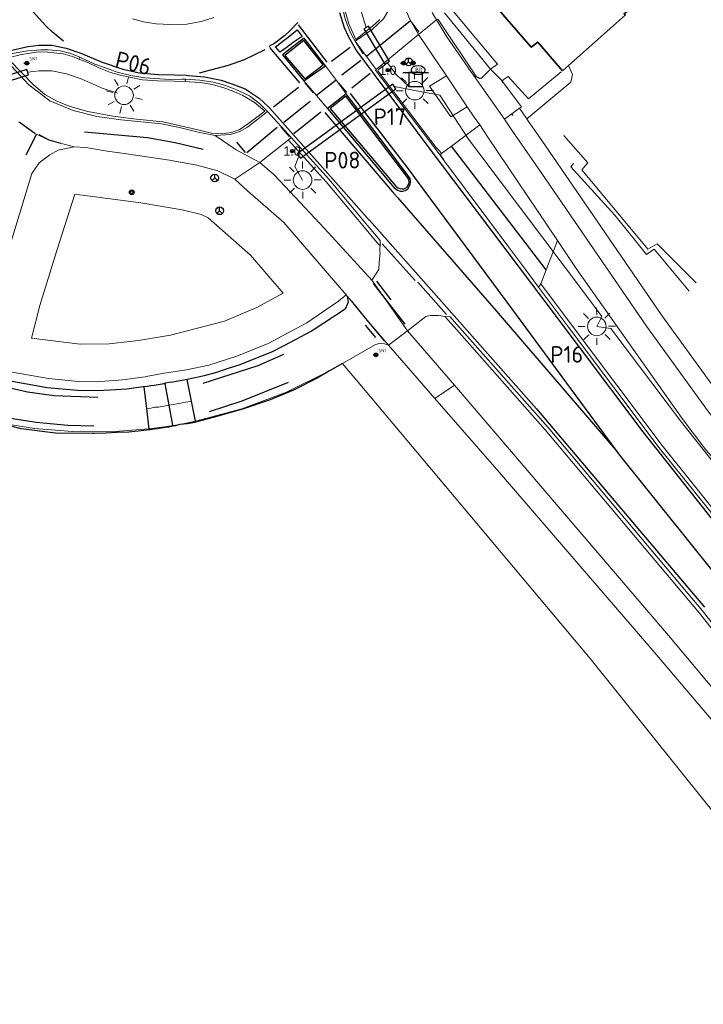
# Model space of a CAD drawing. Header units: metres. Extents: x 169249 to 194689, y 406250 to 412203.
# Tile 209 of 256: x 183486 to 183560, y 409445 to 409551. Entities that reach past the tile are written whole.
import ezdxf
from ezdxf.enums import TextEntityAlignment as Align
from ezdxf.lldxf.tags import DXFTag

# ---------------------------------------------------------------- set-up
doc = ezdxf.new("R2010")
doc.units = ezdxf.units.M
doc.layers.get('0').update_dxf_attribs({"linetype": 'CONTINUOUS'})
for name, color, linetype, lineweight in [('B-BH-KL-ET_LS_OV-G', 190, 'KL-LS-OV-N', 18), ('B-BH-KL-ET_LS_OV_LICHTMAST-S', 190, 'CONTINUOUS', 25), ('B-BH-KL-OV_MANTELBUIS-S', 7, 'CONTINUOUS', 25), ('BGT_NLCS_N264$0$B-WE-GW-TALUD_KRUIN-G', 252, 'CONTINUOUS', 18), ('BGT_NLCS_N264$0$B-WE-IE-TERREINAFSCHEIDING_KUNSTMATIG_MUUR-G', 252, 'BGT_NLCS_N264$0$IE-TERREINAFSCHEIDING-KUNSTMATIG-DICHT', 18), ('BGT_NLCS_N264$0$B-WE-OG-BREUKLIJN-G', 252, 'CONTINUOUS', 18), ('BGT_NLCS_N264$0$B-WE-OG-TOPOGRAFIE_BEBOUWING-G', 252, 'CONTINUOUS', 35), ('BGT_NLCS_N264$0$B-WE-OG-TOPOGRAFIE_TERREIN_ONBEGROEID-GV', 252, 'CONTINUOUS', 18), ('BGT_NLCS_N264$0$B-WE-OG-TOPOGRAFIE_WEG_BERM-GV', 252, 'CONTINUOUS', 18), ('BGT_NLCS_N264$0$B-WE-OG-TOPOGRAFIE_WEG_RIJWEG-GV', 252, 'CONTINUOUS', 18), ('BGT_NLCS_N264$0$B-WE-OG-TOPOGRAFIE_WEG_RIJWIELPAD-GV', 252, 'CONTINUOUS', 18), ('BGT_NLCS_N264$0$B-WE-OG-TOPOGRAFIE_WEG_VERHARD-G', 252, 'CONTINUOUS', 18), ('BGT_NLCS_N264$0$B-WE-VW-BEWEGWIJZERING_DRAAGCONSTRUCTIE-S', 252, 'CONTINUOUS', 25), ('BGT_NLCS_N264$0$B-WE-VW-VERKEERSTEKEN_BORD-S', 252, 'CONTINUOUS', 25), ('X-XX-AL-REFERENTIE-G', 7, 'CONTINUOUS', 18)]:
    doc.layers.add(name, color=color, linetype=linetype, lineweight=lineweight)
for name, color, linetype in [('BGT_NLCS_N264$0$B-WE-IE-MEUBILAIR_WEGMEUBILAIR-S', 252, 'CONTINUOUS'), ('BGT_NLCS_N264$0$B-WE-KL-WATER_BRANDLEIDING_PUT-S', 252, 'CONTINUOUS'), ('BGT_NLCS_N264$0$B-WE-OG-TOPOGRAFIE_WEG_INRIT-GV', 252, 'CONTINUOUS'), ('BGT_NLCS_N264$0$B-WE-OG-TOPOGRAFIE_WEG_RIJWEG-G', 252, 'CONTINUOUS'), ('BGT_NLCS_N264$0$B-WE-OG-TOPOGRAFIE_WEG_VERKEERSEILAND-GV', 252, 'CONTINUOUS'), ('BGT_NLCS_N264$0$B-WE-VW-MARKERING-G', 252, 'CONTINUOUS'), ('BGT_NLCS_N264$0$B-WE-VW-VERKEERSTEKEN_DRAAGCONSTRUCTIE-S', 252, 'CONTINUOUS'), ('BGT_NLCS_N264$0$Label_Puntobject', 252, 'CONTINUOUS')]:
    doc.layers.add(name, color=color, linetype=linetype)
doc.styles.add('BGT_NLCS_N264$0$NLCS-ISO', font='NLCS-ISO.ttf')
doc.styles.add('BGT_NLCS_N264$0$STANDARD', font='txt')
doc.styles.add('NLCS-ISO-ANNOTATIEF-T18', font='NLCS-ISO.ttf', dxfattribs={"height": 1.8})
doc.linetypes.add('BGT_NLCS_N264$0$IE-TERREINAFSCHEIDING-KUNSTMATIG-DICHT', pattern='A,8,-1,[82,NLCS.SHX,S=0.75,R=90,X=0,Y=0],-1', length=10)
tags = doc.linetypes.add('KL-LS-OV-N', pattern='A,4,-1,[103,NLCS.SHX,S=0.75,R=0,X=0,Y=0],-1,4,-1.5,["0V",Standard,S=1,R=0,X=0,Y=-0.5],-3', length=14.5).pattern_tags.tags
tags[18] = DXFTag(74, 10)

# ---------------------------------------------------------------- blocks, each defined once
blk = doc.blocks.new('BGT_NLCS_N264$0$SIE-WEG_AFVALBAK_TYPE_01')
for radius in [0.25, 0.156]:
    blk.add_circle((0, 0), radius)
blk = doc.blocks.new('BGT_NLCS_N264$0$SIE-WEG_WEGWIJZER-SO')
for q in [(-0.29, -0.29), (0, 0.41), (0.29, -0.29)]:
    blk.add_line((0, 0), q)
blk.add_circle((0, 0), 0.413)
blk = doc.blocks.new('BGT_NLCS_N264$0$SVW-VERKEERSTEKEN_BORD_ANWB-SO')
blk.add_line((-1.375, 0), (1.375, 0))
at = {"flags": 128}
blk.add_lwpolyline([(-0.75, 0), (-0.75, -1.5), (0.75, -1.5), (0.75, 0)], close=True, dxfattribs=at)
blk = doc.blocks.new('BGT_NLCS_N264$0$SIE-WEG_STRAATNAAMBORD_PAAL-SO')
blk.add_line((-0.3, 0), (0.3, 0))
for radius in [0.2, 0.0745]:
    blk.add_circle((0, 0), radius)
at = {"style": 'BGT_NLCS_N264$0$NLCS-ISO'}
blk.add_attdef('STRAATNAAMBORD', (0.28, 0.29), '', height=0.35, dxfattribs=at)
blk = doc.blocks.new('BGT_NLCS_N264$0$SIE-WEG_STRAATPOT_BRANDKRAAN-SO')
blk.add_ellipse((0, 0), major_axis=(-0.729, 0), ratio=0.685994)
at = {"style": 'BGT_NLCS_N264$0$NLCS-ISO'}
blk.add_text('BR', height=0.4, dxfattribs=at).set_placement((-0.3, -0.15))
blk = doc.blocks.new('BGT_NLCS_N264$0$SIE-WEG_PAAL_ALGEMEEN_TYPE_02-SO')
at = {"ltscale": 0.5}
h = blk.add_hatch(color=256, dxfattribs=at)
h.paths.add_polyline_path([(0, 0), (0.1875, 0, 0.41421356), (0, 0.1875)])
h.paths.add_polyline_path([(0, -0.1875), (0, 0), (-0.1875, 0, 0.41421356)])
for p, q in [((-0.1875, 0), (0.1875, 0)), ((0, -0.1875), (0, 0.1875))]:
    blk.add_line(p, q, dxfattribs=at)
blk.add_circle((0, 0), 0.1875, dxfattribs=at)
blk = doc.blocks.new('BGT_NLCS_N264$0$SIE-WEG_VERKEERSBORD_PAAL-SO')
blk.add_line((-0.3, 0), (0.3, 0))
for radius in [0.2, 0.0745]:
    blk.add_circle((0, 0), radius)
blk = doc.blocks.new('BGT_NLCS_N264')
at = {"layer": 'BGT_NLCS_N264$0$B-WE-GW-TALUD_KRUIN-G'}
blk.add_line((183545.08, 409545.82, 18.29), (183545.08, 409545.82, 18.29), dxfattribs=at)
blk.add_polyline3d([(183540.6, 409540.07, 18.25), (183545.33, 409544.04, 18.29), (183545.54, 409544.85, 18.29), (183545.08, 409545.82, 18.29)], dxfattribs=at)
at = {"layer": 'BGT_NLCS_N264$0$B-WE-IE-MEUBILAIR_WEGMEUBILAIR-S'}
blk.add_point((183539.06, 409540.49, 18.34), dxfattribs=at)
at = {"layer": 'BGT_NLCS_N264$0$B-WE-IE-TERREINAFSCHEIDING_KUNSTMATIG_MUUR-G'}
for points in [[(183548.88, 409568.64, 18.67), (183546.3, 409571.77, 18.6), (183546.27, 409571.79, 18.59), (183544, 409569.78, 18.6), (183540.13, 409566.35, 18.62), (183540.78, 409565.5, 18.62), (183538.01, 409563.1, 18.66), (183537.91, 409563.25, 18.68), (183531.5, 409557.68, 18.68), (183531.62, 409557.46, 18.67), (183531.27, 409556.83, 18.69), (183531.1, 409556.26, 18.7), (183530.98, 409555.46, 18.7), (183530.99, 409554.86, 18.7), (183531.11, 409554.21, 18.7), (183531.19, 409553.99, 18.7), (183531.44, 409553.64, 18.7), (183531.23, 409553.42, 18.7), (183537.46, 409545.95, 18.75), (183536.71, 409545.41, 18.39)], [(183545.63, 409535.28, 17.33), (183545.33, 409534.89, 17.61), (183550.07, 409529.71, 17.59), (183553.49, 409525.46, 17.6), (183554.3, 409526.04, 17.6), (183558.1, 409521.53, 17.59)]]:
    blk.add_polyline3d(points, dxfattribs=at)
at = {"layer": 'BGT_NLCS_N264$0$B-WE-OG-BREUKLIJN-G'}
blk.add_line((183499.62, 409508.85, 18.28), (183499.65, 409508.85, 18.28), dxfattribs=at)
for points in [[(183544.58, 409538.27, 16.21), (183547.19, 409535.34, 16.23), (183546.53, 409534.59, 16.23), (183553.63, 409526.05, 16.16), (183554.63, 409526.6, 16.16), (183558.84, 409522.42, 16.14)], [(183499.65, 409508.85, 18.28), (183500.11, 409508.92, 18.3), (183500.53, 409509.01, 18.31), (183500.94, 409509.04, 18.31), (183501.29, 409509.11, 18.32), (183501.69, 409509.16, 18.32), (183502.05, 409509.23, 18.31), (183502.06, 409509.23, 18.31)], [(183502.06, 409509.23, 18.31), (183502.51, 409509.32, 18.31), (183502.91, 409509.39, 18.31), (183503.35, 409509.45, 18.3), (183503.68, 409509.51, 18.29), (183504.12, 409509.59, 18.29), (183504.42, 409509.66, 18.28)]]:
    blk.add_polyline3d(points, dxfattribs=at)
at = {"layer": 'BGT_NLCS_N264$0$B-WE-OG-TOPOGRAFIE_BEBOUWING-G'}
for points in [[(183545.08, 409545.82, 24.94), (183545.08, 409545.82, 24.94), (183544.45, 409545.26, 24.95), (183541.78, 409548.33, 24.98), (183541.09, 409547.78, 25.02), (183534.49, 409555.41, 24.96), (183539.72, 409560, 24.97), (183541.99, 409561.99, 24.97), (183546.35, 409565.81, 24.98), (183545.98, 409566, 22.32), (183560.83, 409578.78, 21.56), (183567.29, 409571.48, 21.55), (183567.45, 409571.67, 19.73), (183569.9, 409573.74, 19.21)], [(183569.96, 409573.79, 19.19), (183574.19, 409568.76, 19.17), (183571.36, 409566.61, 19.94), (183588.38, 409547.02, 19.98), (183588.23, 409546.89, 19.98), (183584.93, 409543.93, 19.98), (183576.71, 409536.56, 20), (183558.91, 409557.31, 20.07), (183558.48, 409557.75, 22.18), (183553.64, 409553.56, 22.16), (183551.48, 409551.7, 22.14), (183551.08, 409551.39, 24.93), (183551.12, 409551.35, 24.93), (183551.21, 409551.24, 24.93), (183547.33, 409547.8, 24.94), (183545.08, 409545.82, 24.94)]]:
    blk.add_polyline3d(points, dxfattribs=at)
at = {"layer": 'BGT_NLCS_N264$0$B-WE-OG-TOPOGRAFIE_TERREIN_ONBEGROEID-GV', "linetype": 'Continuous'}
for p, q in [((183531.73, 409551.48, 18.39), (183536.71, 409545.41, 18.39)), ((183536.71, 409545.41, 18.39), (183536.9, 409545.22, 18.43))]:
    blk.add_line(p, q, dxfattribs=at)
blk.add_polyline3d([(183538.07, 409544, 18.62), (183540.04, 409541.38, 18.56), (183539.81, 409541.21, 18.52)], dxfattribs=at)
at = {"layer": 'BGT_NLCS_N264$0$B-WE-OG-TOPOGRAFIE_WEG_BERM-GV'}
for p, q in [((183531.04, 409550.82, 18.37), (183530.89, 409550.72, 18.27)), ((183528.95, 409549.16, 18.26), (183525.25, 409546.09, 18.43)), ((183531.95, 409544.7, 18.24), (183528.95, 409549.16, 18.26)), ((183492.37, 409546.51, 18.5), (183492.48, 409546.71, 18.38)), ((183525.25, 409546.09, 18.43), (183524.4, 409545.37, 18.34)), ((183503.86, 409544.34, 18.37), (183503.82, 409544.08, 18.52)), ((183534.19, 409541.36, 18.23), (183531.95, 409544.7, 18.24)), ((183534.85, 409544.78, 18.28), (183535.2, 409544.6, 18.32)), ((183539.81, 409541.21, 18.52), (183538.19, 409540.03, 18.27)), ((183540.6, 409540.07, 18.25), (183539.81, 409541.21, 18.52)), ((183532.49, 409537.14, 18.36), (183535.53, 409539.43, 18.24)), ((183514.93, 409537.8, 18.3), (183511.85, 409535.36, 18.2)), ((183515.24, 409538.05, 18.3), (183514.93, 409537.8, 18.3)), ((183531.43, 409536.34, 18.4), (183532.49, 409537.14, 18.36)), ((183531.27, 409536.15, 18.36), (183531.43, 409536.34, 18.4)), ((183543.92, 409526.98, 18.11), (183542.69, 409523.8, 18.24)), ((183542.69, 409523.8, 18.24), (183542.11, 409522.29, 18.3)), ((183542.11, 409522.29, 18.3), (183541.88, 409521.93, 18.37)), ((183521.25, 409520.98, 18.11), (183521.14, 409521.11, 18.11)), ((183521.71, 409520.44, 18.11), (183521.25, 409520.98, 18.11)), ((183527.77, 409517.24, 18.13), (183532.82, 409511.4, 18.1)), ((183530.7, 409509.95, 17.93), (183525.7, 409515.7, 18.11))]:
    blk.add_line(p, q, dxfattribs=at)
for points in [[(183534.94, 409575.8, 17.86), (183533.46, 409574.51, 17.92), (183532.04, 409572.98, 17.98), (183530.9, 409571.46, 18.02), (183529.95, 409569.59, 18.05), (183529.2, 409567.69, 18.08), (183528.63, 409565.84, 18.11), (183528.15, 409563.78, 18.13), (183527.92, 409561.79, 18.18), (183527.97, 409559.71, 18.21), (183528.19, 409557.76, 18.21), (183528.59, 409555.75, 18.22), (183529.4, 409553.56, 18.26), (183530.46, 409551.44, 18.28), (183530.89, 409550.72, 18.27)], [(183524.77, 409550.77, 18.52), (183523.97, 409550.01, 18.52), (183522.21, 409548.62, 18.51), (183521.43, 409550.32, 18.48), (183520.98, 409551.93, 18.53)], [(183498.13, 409550.84, 18.53), (183499.34, 409550.52, 18.52), (183500.68, 409550.3, 18.53), (183502.19, 409550.22, 18.51), (183504, 409550.28, 18.49), (183505.54, 409550.57, 18.48), (183506.92, 409550.99, 18.5)], [(183520.96, 409556.93, 18.49), (183520.83, 409556.36, 18.49), (183520.65, 409555.16, 18.47), (183520.61, 409554.48, 18.45), (183520.61, 409553.51, 18.45), (183520.69, 409552.62, 18.45), (183520.82, 409551.78, 18.45), (183521.02, 409550.95, 18.44), (183521.25, 409550.25, 18.44), (183521.64, 409549.26, 18.42), (183522.13, 409548.44, 18.37)], [(183522.13, 409548.44, 18.37), (183523.94, 409549.68, 18.32), (183525.18, 409550.86, 18.31), (183526.12, 409552.45, 18.29), (183526.45, 409554.2, 18.27)], [(183530.89, 409550.72, 18.27), (183532, 409548.89, 18.26), (183534.58, 409545.16, 18.24), (183534.85, 409544.78, 18.28)], [(183535.2, 409544.6, 18.32), (183531.14, 409550.66, 18.37), (183531.04, 409550.82, 18.37)], [(183492.48, 409546.71, 18.38), (183491.5, 409547.1, 18.36), (183490.36, 409547.39, 18.35), (183489.08, 409547.5, 18.32), (183488.27, 409547.51, 18.31), (183486.84, 409547.41, 18.32), (183485.21, 409547.1, 18.32), (183484.3, 409546.75, 18.34)], [(183484.3, 409546.75, 18.34), (183485.17, 409545.7, 18.34), (183487, 409543.73, 18.35), (183489.25, 409542, 18.33), (183491.76, 409540.97, 18.32), (183494.31, 409540.31, 18.31), (183496.91, 409539.97, 18.29), (183501.27, 409539.52, 18.3), (183503.21, 409539.14, 18.27), (183505.21, 409538.64, 18.25), (183507.03, 409538.28, 18.26)], [(183503.82, 409544.08, 18.52), (183504.26, 409544.05, 18.52), (183505.47, 409543.98, 18.52), (183506.76, 409543.78, 18.51), (183507.98, 409543.43, 18.51), (183509.07, 409543.01, 18.5), (183510.03, 409542.58, 18.48), (183511.25, 409541.88, 18.45), (183512.4, 409540.91, 18.44), (183510.67, 409539.59, 18.41), (183509.64, 409538.9, 18.38), (183508.8, 409538.59, 18.37), (183508.25, 409538.53, 18.37), (183507.84, 409538.47, 18.36), (183507.15, 409538.49, 18.35), (183506.66, 409538.53, 18.34), (183504.58, 409539.05, 18.34), (183501.4, 409539.74, 18.35), (183498.59, 409540.03, 18.37), (183496.02, 409540.36, 18.4), (183493.32, 409540.85, 18.39), (183491.42, 409541.41, 18.4), (183490.08, 409541.93, 18.4), (183488.71, 409542.68, 18.4), (183487.5, 409543.75, 18.41), (183484.92, 409546.4, 18.41)], [(183484.72, 409546.66, 18.44), (183486.19, 409547.01, 18.43), (183488, 409547.29, 18.45), (183489.01, 409547.25, 18.45), (183490.67, 409547.07, 18.45), (183491.69, 409546.77, 18.48), (183492.37, 409546.51, 18.5)], [(183492.37, 409546.51, 18.5), (183493.25, 409546.18, 18.51), (183494.51, 409545.58, 18.5), (183495.76, 409545.07, 18.5), (183496.7, 409544.83, 18.49), (183497.83, 409544.55, 18.49), (183499.23, 409544.29, 18.49), (183500.85, 409544.17, 18.49), (183502.62, 409544.14, 18.49), (183503.82, 409544.08, 18.52)], [(183503.86, 409544.34, 18.37), (183503.68, 409544.36, 18.37), (183503.5, 409544.35, 18.37), (183502.18, 409544.32, 18.36), (183499.48, 409544.5, 18.38), (183497.95, 409544.74, 18.4), (183496.51, 409545.09, 18.39), (183495.52, 409545.45, 18.4), (183494.08, 409545.97, 18.37), (183492.48, 409546.71, 18.38)], [(183524.4, 409545.37, 18.34), (183524.31, 409545.31, 18.33), (183531.27, 409536.15, 18.36)], [(183531.43, 409536.34, 18.4), (183531.2, 409536.63, 18.45), (183530.85, 409537, 18.46), (183524.57, 409545.23, 18.5), (183524.65, 409545.38, 18.5), (183525.38, 409545.92, 18.5), (183525.25, 409546.09, 18.43)], [(183512.7, 409540.87, 18.33), (183511.83, 409541.73, 18.33), (183510.74, 409542.54, 18.38), (183509.21, 409543.27, 18.38), (183508.05, 409543.69, 18.39), (183506.84, 409544.01, 18.38), (183505.39, 409544.22, 18.38), (183503.86, 409544.34, 18.37)], [(183531.95, 409544.7, 18.24), (183530.13, 409543.58, 18.25), (183532.43, 409540.28, 18.23), (183534.19, 409541.36, 18.23)], [(183535.53, 409539.43, 18.24), (183534.95, 409540.24, 18.22), (183534.19, 409541.36, 18.23)], [(183507.03, 409538.28, 18.26), (183508.71, 409538.38, 18.27), (183509.64, 409538.68, 18.21), (183510.52, 409539.16, 18.3), (183512.7, 409540.87, 18.33)], [(183538.19, 409540.03, 18.27), (183539.07, 409538.76, 18.24), (183542.23, 409534.2, 18.14), (183553.5, 409517.75, 17.88), (183560.18, 409508.51, 17.86), (183564.33, 409503.43, 17.61), (183571.23, 409495.63, 17.53), (183573.17, 409493.46, 17.56), (183574.14, 409492.42, 17.57)], [(183576.02, 409493.95, 17.43), (183572.73, 409496.95, 17.53), (183565.85, 409504.73, 17.61), (183561.77, 409509.73, 17.86), (183555.14, 409518.9, 17.88), (183543.88, 409535.34, 18.14), (183541.82, 409538.3, 18.21), (183540.71, 409539.9, 18.24), (183540.6, 409540.07, 18.25)], [(183514.93, 409537.8, 18.3), (183514.95, 409537.79, 18.3), (183519.01, 409533.29, 18.27), (183522.94, 409528.59, 18.21), (183524.5, 409526.72, 18.19), (183524.8, 409526.41, 18.2)], [(183524.8, 409526.41, 18.2), (183524.8, 409526.99, 18.19), (183523.25, 409528.84, 18.21), (183519.31, 409533.55, 18.27), (183515.24, 409538.05, 18.3)], [(183491.87, 409537.07, 18.21), (183490.16, 409536.71, 18.21), (183489.23, 409536.2, 18.17), (183488.08, 409535.34, 18.13), (183487.31, 409534.2, 18.1), (183485.98, 409529.8, 18.1), (183483.3, 409521.11, 18.11), (183481.89, 409515.64, 18.11), (183482.03, 409514.45, 18.25), (183482.24, 409513.85, 18.25), (183482.36, 409513.57, 18.25)], [(183509.15, 409533.56, 18.13), (183507.33, 409534.48, 18.08), (183505.07, 409535.07, 18.06), (183502.12, 409535.61, 18.17), (183497.51, 409536.32, 18.15), (183495.19, 409536.63, 18.27), (183493.12, 409536.99, 18.23), (183491.87, 409537.07, 18.21)], [(183511.85, 409535.36, 18.2), (183513.41, 409534.03, 18.05), (183515.13, 409532.21, 17.99), (183518.83, 409528.28, 18.05), (183523.56, 409523.09, 18.2), (183523.93, 409522.69, 18.21)], [(183521.14, 409521.11, 18.11), (183514.43, 409528.92, 18.06), (183510.54, 409532.32, 17.98), (183509.15, 409533.56, 18.13)], [(183502.24, 409516.77, 18.34), (183508.04, 409518.28, 18.21), (183511.52, 409519.75, 18.19), (183514.38, 409521.31, 18.09), (183510.87, 409525.39, 18.06), (183506.3, 409529.4, 18.13), (183505.55, 409529.78, 18.08), (183503.48, 409530.28, 18.08), (183499.03, 409531.03, 18.16), (183491.92, 409531.97, 18.21), (183490.01, 409525.91, 18.1), (183488.17, 409519.96, 18.11), (183487.26, 409516.44, 18.11), (183492.5, 409515.8, 18.19), (183495.63, 409515.86, 18.27), (183498.78, 409516.19, 18.32), (183502.24, 409516.77, 18.34)], [(183523.93, 409522.69, 18.21), (183524.66, 409523.84, 18.15), (183524.72, 409524.6, 18.19), (183524.8, 409525.63, 18.27), (183524.79, 409525.71, 18.25), (183524.79, 409526.13, 18.29), (183524.8, 409526.41, 18.2)], [(183565.31, 409498.11, 17.84), (183562.12, 409501.91, 17.88), (183559.88, 409504.42, 17.89), (183557.33, 409507.8, 17.91), (183545.93, 409523.95, 18.06), (183543.92, 409526.98, 18.11)], [(183541.88, 409521.93, 18.37), (183545.09, 409517.64, 18.37), (183554.87, 409504.63, 18.37), (183565.47, 409491.44, 18.2), (183565.91, 409490.89, 18.19)], [(183542.11, 409522.29, 18.3), (183545.41, 409517.88, 18.37), (183555.18, 409504.88, 18.37), (183565.78, 409491.69, 18.2), (183566.22, 409491.14, 18.19), (183566.45, 409490.86, 18.19)], [(183521.14, 409521.11, 18.11), (183520.33, 409520.45, 18.17), (183516.92, 409518.09, 18.17), (183512.76, 409515.88, 18.19), (183509.38, 409514.51, 18.21), (183506.38, 409513.55, 18.21), (183503.95, 409513.05, 18.27), (183501.54, 409512.69, 18.32), (183499.61, 409512.31, 18.29), (183499.52, 409512.29, 18.29), (183497.08, 409511.97, 18.23), (183494.23, 409511.76, 18.17), (183492.3, 409511.8, 18.19), (183489.09, 409512.11, 18.13), (183484.8, 409512.85, 18.21), (183484.01, 409513.07, 18.25), (183482.89, 409513.41, 18.25)], [(183531.8, 409518.8, 18.28), (183531.1, 409518.88, 18.21), (183530.23, 409518.88, 18.19), (183529.73, 409518.79, 18.19), (183527.77, 409517.24, 18.13)], [(183563.92, 409480.86, 18.22), (183559.2, 409486.84, 18.19), (183542.59, 409506.57, 18.32), (183532.78, 409517.67, 18.27), (183532.05, 409518.48, 18.27), (183531.8, 409518.8, 18.28)], [(183564.24, 409481.11, 18.22), (183559.51, 409487.1, 18.19), (183542.89, 409506.83, 18.32), (183533.08, 409517.93, 18.27), (183532.36, 409518.74, 18.27), (183531.8, 409518.8, 18.28)], [(183525.7, 409515.7, 18.11), (183525.29, 409515.83, 18.19), (183524.71, 409515.88, 18.04), (183524.31, 409515.78, 18.04), (183520.75, 409513.73, 18.08)], [(183520.75, 409513.73, 18.08), (183520.3, 409513.46, 17.85), (183519.84, 409513.2, 17.62), (183519.37, 409512.94, 17.39)], [(183520.75, 409513.73, 18.08), (183521.24, 409513.15, 18.13), (183522.07, 409512.16, 18.2), (183547.42, 409481.95, 18.2), (183578.81, 409442.84, 18), (183610.08, 409403.48, 17.7), (183655.78, 409346.09, 16.52)], [(183519.37, 409512.94, 17.39), (183514.74, 409510.65, 15.14), (183509.91, 409508.83, 12.89), (183504.92, 409507.5, 10.64)], [(183532.82, 409511.4, 18.1), (183555.85, 409484.44, 17.94), (183560.88, 409478.45, 18.07)], [(183576, 409457.29, 18), (183570.5, 409463.59, 18.05), (183562.12, 409473.48, 18.06), (183553.97, 409483.07, 17.96), (183537.64, 409502.04, 17.98), (183530.7, 409509.95, 17.93)], [(183499.92, 409506.68, 8.43), (183495.81, 409506.37, 6.64), (183491.69, 409506.39, 4.84), (183487.59, 409506.73, 3.05), (183483.52, 409507.39, 1.25)], [(183504.92, 409507.5, 10.64), (183503.26, 409507.17, 9.9), (183501.59, 409506.9, 9.17), (183499.92, 409506.68, 8.43)]]:
    blk.add_polyline3d(points, dxfattribs=at)
at = {"layer": 'BGT_NLCS_N264$0$B-WE-OG-TOPOGRAFIE_WEG_INRIT-GV'}
for p, q in [((183537.94, 409544.17, 18.62), (183536.9, 409545.22, 18.43)), ((183538.07, 409544, 18.62), (183537.94, 409544.17, 18.62)), ((183542.69, 409523.8, 18.24), (183532.49, 409537.14, 18.36)), ((183531.27, 409536.15, 18.36), (183531.64, 409535.66, 18.36))]:
    blk.add_line(p, q, dxfattribs=at)
blk.add_polyline3d([(183536.71, 409545.41, 18.39), (183535.73, 409544.45, 18.36), (183535.55, 409544.41, 18.35), (183535.2, 409544.6, 18.32)], dxfattribs=at)
at = {"layer": 'BGT_NLCS_N264$0$B-WE-OG-TOPOGRAFIE_WEG_RIJWEG-G'}
blk.add_line((183520.75, 409513.73, 18.08), (183519.37, 409512.94, 18.1), dxfattribs=at)
for points in [[(183521.25, 409520.98, 18.11), (183521.37, 409520.35, 18.17), (183521.06, 409519.58, 18.17), (183517.59, 409517.33, 18.17), (183517.43, 409517.22, 18.17), (183514.45, 409515.64, 18.18), (183513.18, 409514.97, 18.19), (183509.72, 409513.57, 18.21), (183508.55, 409513.21, 18.27), (183507.91, 409513.01, 18.27), (183507.19, 409512.76, 18.28), (183505.87, 409512.41, 18.29), (183504.91, 409512.18, 18.3), (183504.04, 409512.01, 18.32)], [(183499.35, 409511.22, 18.32), (183499.31, 409511.22, 18.32), (183497.53, 409510.98, 18.29), (183495.75, 409510.86, 18.27), (183494.4, 409510.78, 18.26), (183492.24, 409510.81, 18.19), (183488.95, 409511.12, 18.13), (183484.58, 409511.88, 18.21), (183483.51, 409512.17, 18.25), (183482.58, 409513.03, 18.25), (183482.36, 409513.57, 18.25)], [(183519.37, 409512.94, 18.1), (183518.02, 409512.15, 18.11), (183515.49, 409510.85, 18.1), (183512.98, 409509.83, 18.08), (183509.98, 409508.81, 18.02), (183506.82, 409507.9, 18.19), (183506.02, 409507.69, 18.2), (183505.09, 409507.46, 18.22), (183504.93, 409507.41, 18.22)], [(183504.04, 409512.01, 18.32), (183503.67, 409511.93, 18.32), (183503.28, 409511.87, 18.34), (183503.1, 409511.84, 18.34), (183502.89, 409511.8, 18.34), (183502.5, 409511.73, 18.35), (183502.09, 409511.67, 18.36), (183501.7, 409511.62, 18.37), (183501.48, 409511.55, 18.37), (183501.33, 409511.51, 18.37), (183500.91, 409511.44, 18.37), (183500.49, 409511.37, 18.37), (183500.12, 409511.31, 18.35), (183499.72, 409511.25, 18.34), (183499.35, 409511.22, 18.32)], [(183499.93, 409506.57, 18.22), (183499.08, 409506.46, 18.2), (183497.74, 409506.35, 18.18), (183496.47, 409506.29, 18.17), (183495.27, 409506.22, 18.16), (183494.01, 409506.18, 18.16), (183493.85, 409506.18, 18.16), (183489.85, 409506.22, 18.11), (183486.15, 409506.7, 18.17), (183483.52, 409507.39, 18.11)], [(183504.93, 409507.41, 18.22), (183504.84, 409507.39, 18.22), (183504.47, 409507.31, 18.23), (183504.08, 409507.24, 18.23), (183503.65, 409507.19, 18.24), (183503.24, 409507.15, 18.24), (183502.76, 409507.02, 18.25), (183502.48, 409506.98, 18.25), (183502.07, 409506.88, 18.24), (183501.69, 409506.82, 18.24), (183501.26, 409506.75, 18.24), (183500.86, 409506.71, 18.23), (183500.47, 409506.65, 18.22), (183500.06, 409506.59, 18.22), (183499.93, 409506.57, 18.22)]]:
    blk.add_polyline3d(points, dxfattribs=at)
at = {"layer": 'BGT_NLCS_N264$0$B-WE-OG-TOPOGRAFIE_WEG_RIJWEG-GV'}
for p, q in [((183524.4, 409545.37, 18.34), (183522.13, 409548.44, 18.37)), ((183518.91, 409545.79, 18.46), (183520.31, 409543.92, 18.46)), ((183517.96, 409542.57, 18.48), (183516.58, 409544.18, 18.48)), ((183520.31, 409543.92, 18.46), (183521.16, 409542.78, 18.47)), ((183519.15, 409541.17, 18.49), (183517.96, 409542.57, 18.48)), ((183512.7, 409540.87, 18.33), (183515.24, 409538.05, 18.3))]:
    blk.add_line(p, q, dxfattribs=at)
blk.add_polyline3d([(183541.88, 409521.93, 18.37), (183540.45, 409523.85, 18.37), (183539.91, 409524.57, 18.37), (183538.63, 409526.28, 18.37), (183531.64, 409535.66, 18.36)], dxfattribs=at)
at = {"layer": 'BGT_NLCS_N264$0$B-WE-OG-TOPOGRAFIE_WEG_RIJWIELPAD-GV'}
for p, q in [((183526.45, 409554.2, 18.27), (183528.07, 409550.66, 18.31)), ((183528.07, 409550.66, 18.31), (183528.21, 409550.41, 18.3)), ((183530.89, 409550.72, 18.27), (183528.95, 409549.16, 18.26)), ((183528.21, 409550.41, 18.3), (183528.95, 409549.16, 18.26)), ((183487.62, 409538.51, 18.22), (183485.9, 409539.75, 18.25)), ((183489.18, 409537.76, 18.28), (183487.62, 409538.51, 18.22)), ((183491.87, 409537.07, 18.21), (183489.18, 409537.76, 18.28)), ((183509.15, 409533.56, 18.13), (183511.85, 409535.36, 18.2)), ((183525.32, 409520.72, 18.18), (183523.93, 409522.69, 18.21)), ((183521.71, 409520.44, 18.11), (183523.61, 409518.18, 18.11)), ((183527.77, 409517.24, 18.13), (183525.32, 409520.72, 18.18)), ((183523.61, 409518.18, 18.11), (183525.7, 409515.7, 18.11)), ((183527.77, 409517.24, 18.13), (183525.7, 409515.7, 18.11)), ((183532.82, 409511.4, 18.1), (183530.7, 409509.95, 17.93))]:
    blk.add_line(p, q, dxfattribs=at)
for points in [[(183538.19, 409540.03, 18.27), (183535.12, 409544.41, 18.31), (183534.85, 409544.78, 18.28)], [(183535.53, 409539.43, 18.24), (183536.41, 409538.11, 18.24), (183543.92, 409526.98, 18.11)], [(183511.85, 409535.36, 18.2), (183509.3, 409536.75, 18.15), (183507.03, 409538.28, 18.26)]]:
    blk.add_polyline3d(points, dxfattribs=at)
at = {"layer": 'BGT_NLCS_N264$0$B-WE-OG-TOPOGRAFIE_WEG_VERHARD-G'}
blk.add_polyline3d([(183537.94, 409544.17, 18.62), (183538.18, 409544.33, 18.67), (183538.6, 409544.62, 18.74), (183540.77, 409542.22, 18.73), (183544.29, 409545.12, 18.72)], dxfattribs=at)
at = {"layer": 'BGT_NLCS_N264$0$B-WE-OG-TOPOGRAFIE_WEG_VERKEERSEILAND-GV'}
for p, q in [((183516.58, 409544.18, 18.48), (183518.91, 409545.79, 18.46)), ((183521.16, 409542.78, 18.47), (183519.15, 409541.17, 18.49))]:
    blk.add_line(p, q, dxfattribs=at)
for points in [[(183518.68, 409545.88, 18.62), (183516.61, 409548.5, 18.62), (183514.56, 409546.9, 18.62), (183516.7, 409544.38, 18.62), (183518.68, 409545.88, 18.62)], [(183518.91, 409545.79, 18.46), (183516.64, 409548.75, 18.49), (183515.46, 409547.85, 18.48)], [(183515.46, 409547.85, 18.48), (183514.29, 409546.95, 18.47), (183516.58, 409544.18, 18.48)], [(183526.73, 409532.66, 18.66), (183526.96, 409532.56, 18.66), (183527.17, 409532.53, 18.66), (183527.37, 409532.55, 18.66), (183527.51, 409532.6, 18.66), (183527.67, 409532.69, 18.66), (183527.8, 409532.86, 18.66), (183527.89, 409533.04, 18.66), (183527.93, 409533.25, 18.66), (183527.89, 409533.53, 18.66), (183527.79, 409533.71, 18.66), (183521.11, 409542.53, 18.61), (183519.42, 409541.18, 18.59), (183526.5, 409532.81, 18.66), (183526.73, 409532.66, 18.66)], [(183528.07, 409533.3, 18.53), (183528.05, 409533.66, 18.52), (183525.5, 409537.07, 18.49), (183521.16, 409542.78, 18.47)], [(183519.15, 409541.17, 18.49), (183526.33, 409532.66, 18.5), (183526.67, 409532.4, 18.5), (183526.98, 409532.28, 18.5), (183527.27, 409532.3, 18.5), (183527.5, 409532.35, 18.5), (183527.7, 409532.45, 18.53), (183527.78, 409532.51, 18.53), (183527.91, 409532.71, 18.54), (183528.04, 409533.02, 18.54), (183528.07, 409533.3, 18.53)]]:
    blk.add_polyline3d(points, dxfattribs=at)
at = {"layer": 'BGT_NLCS_N264$0$B-WE-VW-MARKERING-G'}
for p, q in [((183523.33, 409546.83, 18.4), (183528.07, 409550.66, 18.31)), ((183515.99, 409550.18, 18.47), (183519.06, 409546.18, 18.41)), ((183512.9, 409547.74, 18.47), (183516.14, 409543.94, 18.42)), ((183519.58, 409546.27, 18.46), (183521.6, 409547.8, 18.44)), ((183522.75, 409546.37, 18.43), (183520.7, 409544.76, 18.45)), ((183520.07, 409544.24, 18.45), (183517.96, 409542.57, 18.46)), ((183523.73, 409544.95, 18.41), (183521.76, 409543.37, 18.44)), ((183516.03, 409543.46, 18.48), (183513.32, 409541.33, 18.43)), ((183517.96, 409542.57, 18.46), (183517.93, 409542.54, 18.46)), ((183514.45, 409539.7, 18.39), (183517.28, 409541.96, 18.46)), ((183518.42, 409540.79, 18.47), (183515.53, 409538.46, 18.39)), ((183513.73, 409539.15, 18.25), (183510.45, 409536.4, 18.18)), ((183487.76, 409538.34, 18.21), (183486.66, 409536.15, 18.2)), ((183501.63, 409511.54, 18.33), (183502.06, 409509.23, 18.29)), ((183504.92, 409507.5, 18.22), (183504.04, 409512.01, 18.32)), ((183499.35, 409511.22, 18.32), (183499.65, 409508.85, 18.27)), ((183502.06, 409509.23, 18.29), (183502.45, 409507.09, 18.26)), ((183499.65, 409508.85, 18.27), (183499.92, 409506.68, 18.22)), ((183504.93, 409507.41, 18.22), (183504.92, 409507.5, 18.22)), ((183499.92, 409506.68, 18.22), (183499.93, 409506.57, 18.22)), ((183550.18, 409504.38, 18.43), (183550.44, 409504.03, 18.43)), ((183550.18, 409504.38, 18.43), (183550.45, 409504.07, 18.43))]:
    blk.add_line(p, q, dxfattribs=at)
at = {"layer": 'BGT_NLCS_N264$0$B-WE-VW-MARKERING-G', "linetype": 'Continuous'}
for p, q in [((183528.14, 409550.5, 18.22), (183528.21, 409550.41, 18.22)), ((183528.21, 409550.41, 18.22), (183528.98, 409549.39, 18.22)), ((183523.01, 409547.09, 18.3), (183522.26, 409548.26, 18.32)), ((183517.65, 409542.86, 18.39), (183516.75, 409543.94, 18.39)), ((183520.25, 409543.99, 18.35), (183520.31, 409543.92, 18.35)), ((183520.31, 409543.92, 18.35), (183521.2, 409542.91, 18.34)), ((183487.62, 409538.51, 18.22), (183486.1, 409539.61, 18.24)), ((183514.11, 409539.22, 18.28), (183515.01, 409538.17, 18.26)), ((183489.18, 409537.76, 18.28), (183488.09, 409538.34, 18.26)), ((183490.43, 409537.43, 18.22), (183489.18, 409537.76, 18.28)), ((183510.3, 409536.45, 18.21), (183509.37, 409537.57, 18.22)), ((183528.58, 409522.67, 18.28), (183525.02, 409526.6, 18.26)), ((183524.06, 409522.33, 18.2), (183525.32, 409520.72, 18.2)), ((183526.01, 409520.57, 18.18), (183524.45, 409522.61, 18.21)), ((183528.88, 409522.48, 18.29), (183531.95, 409519.01, 18.26)), ((183523.61, 409518.18, 18.14), (183521.73, 409520.47, 18.14)), ((183525.32, 409520.72, 18.2), (183527.48, 409517.96, 18.2)), ((183523.21, 409517.86, 18.18), (183524.31, 409516.54, 18.15)), ((183525.3, 409516.13, 18.14), (183523.61, 409518.18, 18.14))]:
    blk.add_line(p, q, dxfattribs=at)
at = {"layer": 'BGT_NLCS_N264$0$B-WE-VW-MARKERING-G'}
for points in [[(183520.45, 409551.52, 18.36), (183520.95, 409549.92, 18.35), (183521.41, 409548.92, 18.33), (183522.26, 409547.41, 18.33), (183524.16, 409544.86, 18.33), (183530.15, 409536.82, 18.32), (183531.26, 409535.35, 18.32), (183542.53, 409520.39, 18.31), (183553.08, 409506.36, 18.31), (183565.18, 409491.08, 18.23), (183571.64, 409483.03, 18.15), (183578.81, 409474.05, 18.12), (183580.87, 409471.47, 18.12), (183588.14, 409462.3, 18.13), (183589.25, 409460.9, 18.15)], [(183515.95, 409550.43, 18.49), (183515.12, 409549.59, 18.48), (183514.5, 409549.02, 18.48), (183514.37, 409548.9, 18.48), (183513.47, 409548.23, 18.48), (183512.82, 409547.85, 18.49)], [(183514.05, 409547.24, 18.45), (183513.54, 409547.81, 18.45), (183514.62, 409548.65, 18.46), (183514.74, 409548.74, 18.46), (183515.86, 409549.65, 18.46), (183516.41, 409548.95, 18.44), (183515.34, 409548.21, 18.46), (183515.24, 409548.13, 18.46), (183514.05, 409547.24, 18.45)], [(183484.67, 409547.36, 18.3), (183486.86, 409547.87, 18.31), (183488.09, 409548.02, 18.35), (183489.46, 409548.01, 18.38), (183491.02, 409547.68, 18.42), (183492.6, 409547.13, 18.4), (183494.88, 409546.16, 18.44), (183497.12, 409545.42, 18.44), (183498.89, 409545.02, 18.43), (183500.92, 409544.85, 18.41), (183502.67, 409544.8, 18.44), (183503.92, 409544.76, 18.45), (183504.17, 409544.75, 18.46), (183505.91, 409544.61, 18.43), (183507.7, 409544.25, 18.4), (183508.85, 409543.86, 18.4), (183510.26, 409543.3, 18.39), (183511.78, 409542.29, 18.35), (183512.85, 409541.31, 18.35), (183520.9, 409532.26, 18.28), (183523.64, 409529.16, 18.29), (183523.66, 409529.15, 18.29), (183541.66, 409508.83, 18.31), (183559.72, 409487.49, 18.26)], [(183521.59, 409542.82, 18.41), (183528.03, 409534.39, 18.42), (183528.81, 409533.35, 18.42), (183538.47, 409520.34, 18.42), (183547.88, 409507.52, 18.43), (183550.18, 409504.38, 18.43)], [(183518.85, 409540.77, 18.43), (183526.13, 409532.23, 18.43), (183526.67, 409531.61, 18.43), (183537.3, 409519.39, 18.4), (183550.18, 409504.38, 18.43)]]:
    blk.add_polyline3d(points, dxfattribs=at)
at = {"layer": 'BGT_NLCS_N264$0$B-WE-VW-MARKERING-G', "linetype": 'Continuous'}
for points in [[(183490.73, 409548.44, 18.42), (183489.55, 409549.42, 18.42), (183488.8, 409550.1, 18.43), (183487.41, 409551.64, 18.43)], [(183512.39, 409547.5, 18.45), (183510.17, 409546.42, 18.44), (183508.43, 409545.81, 18.45), (183505.32, 409544.98, 18.43)], [(183492.98, 409538.67, 18.27), (183499.76, 409538.06, 18.27), (183502.73, 409537.52, 18.24), (183505.77, 409536.8, 18.13)], [(183494.42, 409510.07, 18.22), (183489.7, 409510.26, 18.28), (183486.84, 409510.65, 18.26), (183479.52, 409512.31, 18.3), (183468.18, 409516.16, 18.28), (183456.93, 409520.12, 18.24), (183439.75, 409526.19, 18.22), (183434.37, 409528.08, 18.22), (183428.82, 409529.79, 18.22), (183424.17, 409530.91, 18.16), (183422.2, 409531.24, 18.16), (183418.84, 409531.81, 18.07), (183416.28, 409532, 18.03), (183412.86, 409532.06, 18.05), (183410.3, 409532.04, 18.07), (183405.33, 409531.71, 18.11), (183393.84, 409530.41, 17.99), (183379.39, 409528.86, 17.89)], [(183379.88, 409525.65, 17.88), (183397.49, 409527.73, 17.96), (183409.62, 409528.84, 17.96), (183415.73, 409528.88, 18.05), (183421.3, 409528.37, 18.11), (183424.44, 409527.71, 18.12), (183429.09, 409526.45, 18.12), (183433.52, 409524.96, 18.12), (183441.42, 409522.29, 18.14), (183458.75, 409516.14, 18.2), (183473.19, 409511.09, 18.18), (183481.81, 409508.55, 18.11), (183485.48, 409507.77, 18.14), (183487.79, 409507.4, 18.22), (183491.19, 409507.07, 18.16), (183494, 409507.01, 18.12)], [(183514.41, 409514.71, 18.18), (183511.63, 409513.49, 18.22), (183505.71, 409511.58, 18.24)], [(183506.45, 409508.55, 18.22), (183509.95, 409509.7, 18.2), (183514.95, 409511.72, 18.12)], [(183550.44, 409504.03, 18.43), (183578.24, 409469.35, 18.2), (183645.78, 409385.08, 17.64)]]:
    blk.add_polyline3d(points, dxfattribs=at)
at = {"layer": 'BGT_NLCS_N264$0$B-WE-IE-MEUBILAIR_WEGMEUBILAIR-S', "color": 7}
for name, p in [('BGT_NLCS_N264$0$SIE-WEG_PAAL_ALGEMEEN_TYPE_02-SO', (183525.64, 409545.31, 18.43)), ('BGT_NLCS_N264$0$SIE-WEG_PAAL_ALGEMEEN_TYPE_02-SO', (183515.33, 409536.6, 18.29)), ('BGT_NLCS_N264$0$SIE-WEG_AFVALBAK_TYPE_01', (183498.07, 409532.17, 18.24))]:
    blk.add_blockref(name, p, dxfattribs=at)
at = {"layer": 'BGT_NLCS_N264$0$B-WE-KL-WATER_BRANDLEIDING_PUT-S', "color": 7, "linetype": 'Continuous'}
blk.add_blockref('BGT_NLCS_N264$0$SIE-WEG_STRAATPOT_BRANDKRAAN-SO', (183528.9, 409545.32, 18.34), dxfattribs=at)
at = {"layer": 'BGT_NLCS_N264$0$B-WE-VW-BEWEGWIJZERING_DRAAGCONSTRUCTIE-S', "color": 7}
for p in [(183527.87, 409546.21, 18.34), (183507, 409533.71, 18), (183507.53, 409530.17, 18.11)]:
    blk.add_blockref('BGT_NLCS_N264$0$SIE-WEG_WEGWIJZER-SO', p, dxfattribs=at)
at = {"layer": 'BGT_NLCS_N264$0$B-WE-VW-VERKEERSTEKEN_BORD-S', "color": 7}
for p in [(183486.76, 409546.08, 18.54), (183524.35, 409514.65, 18.26)]:
    blk.add_blockref('BGT_NLCS_N264$0$SIE-WEG_STRAATNAAMBORD_PAAL-SO', p, dxfattribs=at).add_auto_attribs({'STRAATNAAMBORD': 'SN1'})
blk.add_blockref('BGT_NLCS_N264$0$SVW-VERKEERSTEKEN_BORD_ANWB-SO', (183528.64, 409545.07, 18.39), dxfattribs=at)
at = {"layer": 'BGT_NLCS_N264$0$B-WE-VW-VERKEERSTEKEN_DRAAGCONSTRUCTIE-S', "color": 7}
for p in [(183527.32, 409546.07, 18.36), (183528.36, 409546.09, 18.31)]:
    blk.add_blockref('BGT_NLCS_N264$0$SIE-WEG_VERKEERSBORD_PAAL-SO', p, dxfattribs=at)
at = {"layer": 'BGT_NLCS_N264$0$Label_Puntobject', "lineweight": 18, "style": 'BGT_NLCS_N264$0$STANDARD'}
for p in [(183525.64, 409545.31, 18.43), (183515.33, 409536.6, 18.29)]:
    blk.add_text('1.0', height=1, dxfattribs=at).set_placement(p, align=Align.MIDDLE)
blk = doc.blocks.new('SKL-ET_OV_LICHTMAST_NUMMER-SO')
at = {"color": 0, "linetype": 'ByBlock', "lineweight": 18}
for points in [[(-1.41, 1.41), (-0.88, 0.88)], [(0, 2), (0, 1.25)], [(0.88, 0.88), (1.41, 1.41)], [(-1.25, 0), (-2, 0)], [(2, 0), (1.25, 0)], [(-1.41, -1.41), (-0.88, -0.88)], [(0.88, -0.88), (1.41, -1.41)], [(0, -1.25), (0, -2)]]:
    blk.add_lwpolyline(points, dxfattribs=at)
blk.add_circle((0, 0), 1, dxfattribs=at)
at = {"color": 0, "linetype": 'ByBlock', "lineweight": -2, "style": 'NLCS-ISO-ANNOTATIEF-T18'}
for tag, p in [('PUNTNUMMER', (2.5, -2.5)), ('OMSCHRIJVING', (2.5, -5))]:
    blk.add_attdef(tag, p, '', height=1.8, dxfattribs=at)

msp = doc.modelspace()

# ---------------------------------------------------------------- linework, layer by layer
at = {"layer": 'B-BH-KL-ET_LS_OV-G'}
for p, q in [((183528.54, 409543.11, 18.41), (183526.34, 409543.56)), ((183528.54, 409543.11, 18.41), (183531.25, 409542.61, 18.41)), ((183516.46, 409533.48, 18.23), (183515.64, 409534.94, 0.02)), ((183548.69, 409518.8, 18.31), (183548.14, 409517.72, 18.15)), ((183548.14, 409517.72, 18.15), (183549.66, 409517.51, 18.31))]:
    msp.add_line(p, q, dxfattribs=at)
for points in [[(183524.11, 409562.21, 18.49), (183524.1, 409562.14, 18.43), (183523.92, 409560.89, 18.46), (183523.7, 409559.78, 18.45), (183523.25, 409558.15, 18.43), (183522.96, 409557, 18.44), (183522.69, 409555.3, 18.41), (183522.57, 409553.98, 18.41), (183522.66, 409552.58, 18.41), (183522.8, 409551.52, 18.36), (183523.31, 409549.92, 18.35)], [(183486.87, 409545.11, 0.01), (183488.1, 409545.25, 0.04), (183489.47, 409545.24, 0.08), (183491.03, 409544.91, 0.12), (183492.61, 409544.37, 0.1), (183494.89, 409543.39, 0.14), (183496.53, 409542.85, 0.13)], [(183525.57, 409546.14, 18.33), (183526.52, 409544.86, 18.33), (183527.89, 409543.57, 18.39)], [(183531.25, 409542.61, 18.41), (183534.32, 409537.89, 18.32), (183535.43, 409536.42, 18.32), (183546.7, 409521.45, 18.31), (183548.69, 409518.8, 18.31)], [(183516.04, 409536.07, 0), (183515.64, 409534.94, 0.02)], [(183549.66, 409517.51, 18.31), (183557.25, 409507.42, 18.31), (183567.82, 409494.08, 18.24)]]:
    msp.add_polyline3d(points, dxfattribs=at)
at = {"layer": 'B-BH-KL-OV_MANTELBUIS-S', "linetype": 'ByBlock', "ltscale": 0.1}
for points, elevation in [([(183523.05, 409549.77), (183525.32, 409545.97), (183525.82, 409546.3), (183523.56, 409550.07)], 18.35), ([(183482.57, 409543.44), (183486.96, 409544.82), (183486.78, 409545.39), (183482.41, 409544.02)], 0)]:
    msp.add_lwpolyline(points, close=True, dxfattribs=dict(at, elevation=elevation))
msp.add_lwpolyline([(183526.17, 409543.8), (183515.86, 409536.31), (183516.23, 409535.84), (183526.51, 409543.31)], close=True, dxfattribs=at)

# ---------------------------------------------------------------- block references
at = {"layer": 'B-BH-KL-ET_LS_OV_LICHTMAST-S'}
ref = msp.add_blockref('SKL-ET_OV_LICHTMAST_NUMMER-SO', (183497.24, 409542.61, 18.52), dxfattribs=dict(at, rotation=346.5859262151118))
ref.add_attrib('OMSCHRIJVING', 'P06', (183496.16, 409545.63, 18.52), dxfattribs={"layer": '0', "color": 0, "linetype": 'ByBlock', "lineweight": -2, "height": 1.8, "rotation": 346.5859, "style": 'NLCS-ISO-ANNOTATIEF-T18'})
ref = msp.add_blockref('SKL-ET_OV_LICHTMAST_NUMMER-SO', (183528.54, 409543.11, 18.41), dxfattribs=dict(at, rotation=0.6080378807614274))
ref.add_attrib('OMSCHRIJVING', 'P17', (183524.13, 409539.38, 18.48), dxfattribs={"layer": '0', "color": 0, "linetype": 'ByBlock', "lineweight": -2, "height": 1.8, "rotation": 0.608, "style": 'NLCS-ISO-ANNOTATIEF-T18'})
ref = msp.add_blockref('SKL-ET_OV_LICHTMAST_NUMMER-SO', (183516.46, 409533.48, 18.23), dxfattribs=dict(at, rotation=0.6080378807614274))
ref.add_attrib('OMSCHRIJVING', 'P08', (183518.81, 409534.7, 18.31), dxfattribs={"layer": '0', "color": 0, "linetype": 'ByBlock', "lineweight": -2, "height": 1.8, "rotation": 0.608, "style": 'NLCS-ISO-ANNOTATIEF-T18'})
ref = msp.add_blockref('SKL-ET_OV_LICHTMAST_NUMMER-SO', (183548.14, 409517.72, 18.15), dxfattribs=dict(at, rotation=0.6080378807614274))
ref.add_attrib('OMSCHRIJVING', 'P16', (183543.15, 409513.79, 18.22), dxfattribs={"layer": '0', "color": 0, "linetype": 'ByBlock', "lineweight": -2, "height": 1.8, "rotation": 0.608, "style": 'NLCS-ISO-ANNOTATIEF-T18'})
at = {"layer": 'X-XX-AL-REFERENTIE-G'}
msp.add_blockref('BGT_NLCS_N264', (0, 0), dxfattribs=at)

doc.saveas('drawing.dxf')
